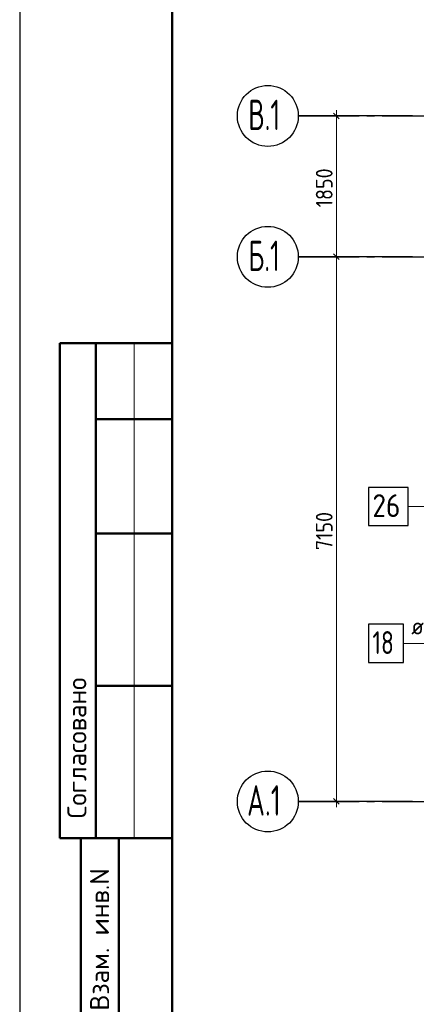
# Model space of a CAD drawing. Header units: millimetres. Extents: x 0 to 42000, y -76 to 29700.
# Tile 2 of 13: x 0 to 5204, y 6819 to 19745. Entities that reach past the tile are written whole.
import ezdxf

# ---------------------------------------------------------------- set-up
doc = ezdxf.new("R2010")
doc.units = ezdxf.units.MM
doc.linetypes.add('______5', pattern=[1100, 800, -100, 100, -100])
for name, color, linetype, lineweight in [('Standard', 7, 'Continuous', 25), ('ДОП Верх по Х', 7, 'Continuous', 18), ('Позиционная метка номер позиции', 7, 'Continuous', 13), ('Размерная линия_ общее', 7, 'Continuous', 13)]:
    doc.layers.add(name, color=color, linetype=linetype, lineweight=lineweight)
doc.layers.add('Оси', color=7, linetype='______5', lineweight=13, true_color=0x656565)
doc.styles.add('ISOCPEUR', font='txt')

msp = doc.modelspace()

# ---------------------------------------------------------------- linework, layer by layer
at = {"layer": 'Standard', "color": 7, "linetype": 'Continuous', "lineweight": 25, "transparency": 33554687}
msp.add_line((2000, 29200), (2000, 1058), dxfattribs=at)
at = {"layer": 'Standard', "color": 7, "linetype": 'Continuous', "lineweight": 50, "transparency": 33554687}
for p, q in [((6, 15500), (0, 15500)), ((2000, 15500), (527, 15500)), ((527, 15500), (527, 9000)), ((527, 15500), (527, 9000)), ((1000, 15500), (1000, 9000)), ((2000, 14500), (1000, 14500)), ((2000, 13000), (1000, 13000)), ((2000, 11000), (1000, 11000)), ((0, 9000), (6, 9000)), ((527, 9000), (2000, 9000)), ((800, 500), (800, 9000)), ((800, 500), (800, 9000)), ((1300, 500), (1300, 9000))]:
    msp.add_line(p, q, dxfattribs=at)
at = {"layer": 'Standard', "color": 7, "linetype": 'Continuous', "lineweight": 13, "transparency": 33554687}
msp.add_line((1500, 15500), (1500, 9000), dxfattribs=at)
at = {"layer": 'Standard', "color": 7, "linetype": 'Continuous', "lineweight": 25, "transparency": 33554687}
msp.add_lwpolyline([(0, 0), (42000, 0), (42000, 29700), (0, 29700), (0, 0)], close=True, dxfattribs=at)
at = {"layer": 'Standard', "color": 7, "linetype": 'Continuous', "lineweight": 50, "transparency": 33554687}
msp.add_lwpolyline([(2000, 29200), (41500, 29200), (41500, 500), (2000, 500), (2000, 29200)], close=True, dxfattribs=at)
at = {"layer": 'Standard', "color": 7, "linetype": 'Continuous', "lineweight": 13, "transparency": 33554687}
msp.add_lwpolyline([(41500, 29200), (2000, 29200), (2000, 6000), (41500, 6000), (41500, 29200)], dxfattribs=at)
at = {"layer": 'ДОП Верх по Х', "color": 7, "linetype": 'Continuous', "lineweight": 25, "transparency": 33554687}
for points in [[(4578, 13106), (5098, 13106), (5098, 13606), (4578, 13606), (4578, 13106)], [(4578, 11308), (5038, 11308), (5038, 11808), (4578, 11808), (4578, 11308)]]:
    msp.add_lwpolyline(points, dxfattribs=at)
at = {"layer": 'Оси', "color": 7, "linetype": 'Continuous', "lineweight": 25, "transparency": 33554687}
for p, q in [((5156, 18482), (3656, 18482)), ((5156, 16632), (3656, 16632)), ((5156, 9482), (3656, 9482))]:
    msp.add_line(p, q, dxfattribs=at)
at = {"layer": 'Оси', "color": 8, "linetype": '______5', "lineweight": -3, "transparency": 33554687}
for p, q in [((3656, 18482), (20376, 18482)), ((3656, 16632), (20376, 16632)), ((3656, 9482), (30796, 9482))]:
    msp.add_line(p, q, dxfattribs=at)
at = {"layer": 'Оси', "color": 7, "linetype": 'Continuous', "lineweight": 25, "transparency": 33554687}
for centre in [(3256, 18482), (3256, 16632), (3256, 9482)]:
    msp.add_circle(centre, 400, dxfattribs=at)
at = {"layer": 'Позиционная метка номер позиции', "color": 7, "linetype": 'Continuous', "lineweight": 13, "transparency": 33554687}
for points in [[(9509, 14772), (9175, 14439), (9175, 13356), (5107, 13356)], [(7460, 9972), (7126, 10305), (7126, 11558), (5038, 11558)]]:
    msp.add_lwpolyline(points, dxfattribs=at)
at = {"layer": 'Размерная линия_ общее', "color": 7, "linetype": 'Continuous', "lineweight": 25, "transparency": 33554687}
for p, q in [((4193, 18445), (4118, 18519)), ((4193, 16595), (4118, 16670)), ((4193, 9445), (4118, 9519))]:
    msp.add_line(p, q, dxfattribs=at)
at = {"layer": 'Размерная линия_ общее', "color": 7, "linetype": 'Continuous', "lineweight": 13, "transparency": 33554687}
for p, q in [((4156, 18482), (4156, 18557)), ((4156, 16632), (4156, 18482)), ((4156, 9482), (4156, 9407))]:
    msp.add_line(p, q, dxfattribs=at)
at = {"layer": 'Размерная линия_ общее', "color": 253, "linetype": 'Continuous', "lineweight": -3, "true_color": 0xa0a0a0, "transparency": 33554687}
for p, q in [((4156, 18482), (3856, 18482)), ((4156, 18482), (4031, 18482)), ((4156, 18482), (4281, 18482)), ((4156, 16632), (4031, 16632)), ((4156, 16632), (4281, 16632)), ((4156, 9482), (3856, 9482)), ((4156, 9482), (4031, 9482)), ((4156, 9482), (4281, 9482))]:
    msp.add_line(p, q, dxfattribs=at)
msp.add_lwpolyline([(4156, 16632), (4139, 16632), (4139, 16632), (3856, 16632)], dxfattribs=at)
at = {"layer": 'Размерная линия_ общее', "color": 7, "linetype": 'Continuous', "lineweight": 13, "transparency": 33554687}
msp.add_lwpolyline([(4156, 9482), (4156, 12689), (4156, 12689), (4156, 16632)], dxfattribs=at)

# ---------------------------------------------------------------- texts
at = {"layer": 'Standard', "color": 7, "linetype": 'Continuous', "lineweight": 50, "transparency": 33554687, "char_height": 250, "attachment_point": 7, "rotation": 90, "style": 'ISOCPEUR'}
for s, insert, width in [('\\A1;{\\fISOCPEUR|i0|b0;\\H250.000000;\\W1.000000;\\C7;Согласовано}\\P', (875, 9261), 2071.88), ('\\A1;{\\fISOCPEUR|i0|b0;\\H250.000000;\\W1.000000;\\C7;Взам. инв.N}\\P', (1173, 6736), 1909.1)]:
    msp.add_mtext(s, dxfattribs=dict(at, insert=insert, width=width))
at = {"layer": 'ДОП Верх по Х', "color": 7, "linetype": 'Continuous', "lineweight": 13, "transparency": 33554687, "attachment_point": 7, "style": 'ISOCPEUR'}
for s, insert, char_height, width in [('\\W0.87;26', (4628, 13216), 300, 550.81), ('\\W0.94;ø12 L=1830mm ', (5139, 11675), 220, 2104.38), ('\\W0.75;18', (4628, 11418), 300, 472.27)]:
    msp.add_mtext(s, dxfattribs=dict(at, insert=insert, char_height=char_height, width=width))
at = {"layer": 'Оси', "color": 7, "linetype": 'Continuous', "lineweight": 35, "transparency": 33554687, "char_height": 400, "attachment_point": 7, "style": 'ISOCPEUR'}
for s, insert, width in [('\\W0.64;В.1', (3000, 18295), 639.7), ('\\W0.64;Б.1', (3000, 16445), 639.7), ('\\W0.65;А.1', (2984, 9295), 673.3)]:
    msp.add_mtext(s, dxfattribs=dict(at, insert=insert, width=width))
at = {"layer": 'Размерная линия_ общее', "color": 7, "linetype": 'Continuous', "lineweight": 25, "transparency": 33554687, "char_height": 220, "width": 666.9, "attachment_point": 7, "rotation": 90, "style": 'ISOCPEUR'}
for s, insert in [('\\W0.87;1850', (4106, 17282)), ('\\W0.87;7150', (4106, 12782))]:
    msp.add_mtext(s, dxfattribs=dict(at, insert=insert))

doc.saveas('drawing.dxf')
